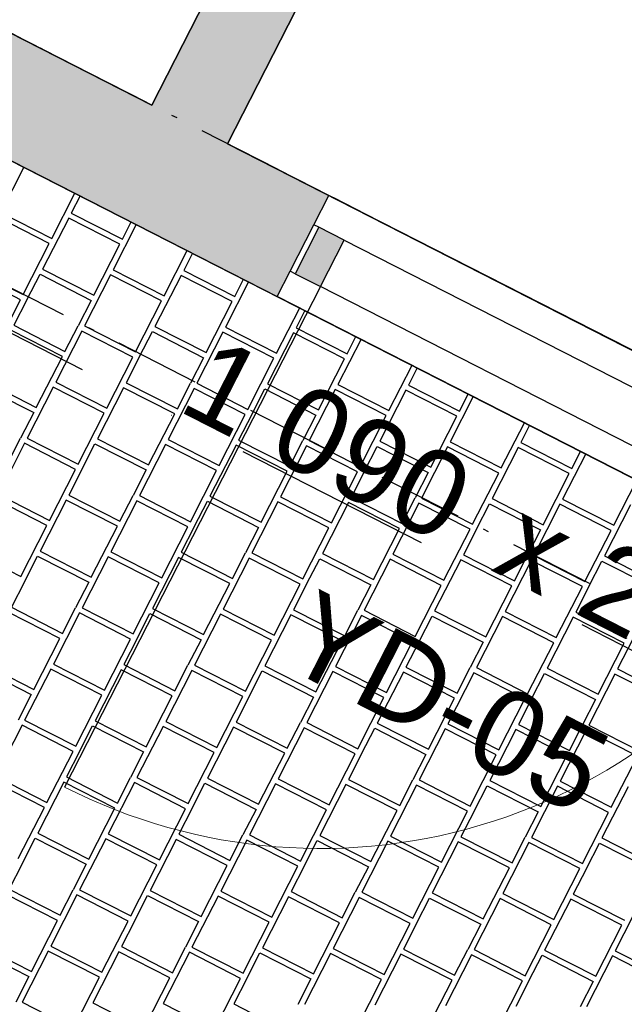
# Model space of a CAD drawing. Header units: millimetres. Extents: x 91549 to 157794, y 81579 to 142563.
# Tile 99 of 112: x 131218 to 132283, y 122492 to 124227. Entities that reach past the tile are written whole.
import ezdxf
from ezdxf.enums import TextEntityAlignment as Align

# ---------------------------------------------------------------- set-up
doc = ezdxf.new("R2010")
doc.units = ezdxf.units.MM
doc.header["$LTSCALE"] = 0.5
doc.header["$MEASUREMENT"] = 0
for name, pattern in [('Over snittplan', [520, 300, -100, 20, -100]), ('PLINE', [0]), ('Prikk & stiplet', [1340.555525, 705.555534, -352.777767, 0, -282.222223])]:
    doc.linetypes.add(name, pattern=pattern)
for name, color, linetype in [('231- Bærende yttervegger (Skravur)(Nye konstruksjoner)', 7, 'Continuous'), ('231- Bærende yttervegger(Nye konstruksjoner)', 7, 'Continuous'), ('24-- Innervegger (Skravur)(Nye konstruksjoner)', 7, 'Continuous'), ('24-- Innervegger(Nye konstruksjoner)', 7, 'Continuous'), ('244- Vinduer_ dører_ foldevegger(Nye konstruksjoner)', 7, 'Continuous'), ('26-- Yttertak(Nye konstruksjoner)', 7, 'Continuous'), ('761- Veger (kjøreveger_ sykkel- og gangveier mv) (Skravur)(Nye konstruksjoner)', 7, 'Continuous'), ('761- Veger (kjøreveger_ sykkel- og gangveier mv)(Nye konstruksjoner)', 7, 'Continuous'), ('842-M___1_100 Målsetting bygning(Nye konstruksjoner)', 7, 'Continuous'), ('852- Snittmarkør', 7, 'Continuous'), ('852- Teknisk_symbolsk informasjon_ bygning(Nye konstruksjoner)', 7, 'Continuous'), ('862- M___BTA(Nye konstruksjoner)', 7, 'Continuous'), ('862- M___BTA(Polylinje)(Nye konstruksjoner)', 7, 'Continuous'), ('862- M___BTA(Tekst)(Nye konstruksjoner)', 7, 'Continuous'), ('862- M___Nettoareal(Nye konstruksjoner)', 7, 'Continuous'), ('862- M___Nettoareal(Polylinje)(Nye konstruksjoner)', 7, 'Continuous'), ('862- M___Nettoareal(Tekst)(Nye konstruksjoner)', 7, 'Continuous')]:
    doc.layers.add(name, color=color, linetype=linetype)
doc.layers.add('234- Vinduer_ dører_ porter(Nye konstruksjoner)', color=7, linetype='Continuous', lineweight=0)
doc.layers.add('256- Faste himlinger og overflatebehandling(Nye konstruksjoner)', color=7, linetype='Continuous', lineweight=0)
doc.styles.add('GENERATED_STYLE_1', font='arial.ttf')
doc.dimstyles.new('GENERATED_STYLE__5', dxfattribs={"dimtxt": 200, "dimasz": 190, "dimexe": 0.18, "dimexo": 4000, "dimgap": 0, "dimtad": 1, "dimdec": 0, "dimzin": 0, "dimdsep": 46, "dimtxsty": 'GENERATED_STYLE_1', "dimblk": 'ARROWHEAD_6', "dimblk1": 'ARROWHEAD_6', "dimblk2": 'ARROWHEAD_6', "dimcen": 0.09, "dimclrd": 256, "dimclre": 256, "dimclrt": 256, "dimadec": 1, "dimazin": 0, "dimtfac": 1, "dimtdec": 4, "dimtmove": 0, "dimatfit": 3, "dimfxl": 1, "dimtolj": 1, "dimtzin": 0, "dimarcsym": 0})

# ---------------------------------------------------------------- blocks, each defined once
blk = doc.blocks.new('BTA boder ca.__3_1', base_point=(130083.6, 130220))
at = {"layer": '862- M___BTA(Polylinje)(Nye konstruksjoner)', "linetype": 'PLINE', "flags": 128}
blk.add_lwpolyline([(128786.3, 128862.5), (127308, 125968.2), (134113, 122492.5), (135591.3, 125386.8)], close=True, dxfattribs=at)
at = {"layer": '862- M___BTA(Tekst)(Nye konstruksjoner)', "style": 'GENERATED_STYLE_1'}
for tag, height, p in [('DUMMY_862', 200, (130536.9, 131194)), ('ROOM_NAME', 250, (130886.8, 130958.1)), ('DUMMY_861', 250, (129910.1, 129103.1))]:
    blk.add_attdef(tag, text='', height=height, rotation=242.9436, dxfattribs=at).set_placement(p, align=Align.TOP_LEFT)
blk = doc.blocks.new('Bod_107_6_1', base_point=(131473.3, 126461.6))
at = {"layer": '862- M___Nettoareal(Polylinje)(Nye konstruksjoner)', "linetype": 'PLINE', "flags": 128}
blk.add_lwpolyline([(131451, 124076.7), (132747.4, 126614.8), (130877.2, 127570), (129580.9, 125031.9)], close=True, dxfattribs=at)
at = {"layer": '862- M___Nettoareal(Tekst)(Nye konstruksjoner)', "style": 'GENERATED_STYLE_1'}
for tag, height, p in [('DUMMY_862', 150, (131572.5, 126742.2)), ('ROOM_NAME', 200, (131852.4, 126553.5)), ('DUMMY_861', 200, (131630.4, 126164.6))]:
    blk.add_attdef(tag, text='', height=height, rotation=242.9436, dxfattribs=at).set_placement(p, align=Align.TOP_LEFT)
blk = doc.blocks.new('Felles bod_107_8_1', base_point=(133046, 125318.2))
at = {"layer": '862- M___Nettoareal(Polylinje)(Nye konstruksjoner)', "linetype": 'PLINE', "flags": 128}
blk.add_lwpolyline([(133989.1, 122780.3), (135285.5, 125318.4), (132881, 126546.5), (131584.6, 124008.4)], close=True, dxfattribs=at)
at = {"layer": '862- M___Nettoareal(Tekst)(Nye konstruksjoner)', "style": 'GENERATED_STYLE_1'}
for tag, height, p in [('DUMMY_862', 150, (133298.8, 125899.5)), ('ROOM_NAME', 200, (133578.7, 125710.9)), ('DUMMY_861', 200, (133003.1, 124629.6))]:
    blk.add_attdef(tag, text='', height=height, rotation=242.9436, dxfattribs=at).set_placement(p, align=Align.TOP_LEFT)
blk = doc.blocks.new('*X32', base_point=(-1071196.2, -15782375.2))
at = {"layer": '761- Veger (kjøreveger_ sykkel- og gangveier mv) (Skravur)(Nye konstruksjoner)', "linetype": 'PLINE'}
for p, q in [((131225.8, 123967.1), (131185.1, 123887.4)), ((131275.1, 123841.5), (131315.8, 123921.2)), ((131324.8, 123916.6), (131309.3, 123886.4)), ((131270.5, 123832.5), (131180.5, 123878.5)), ((131185.1, 123887.4), (131275.1, 123841.5)), ((131304.7, 123877.4), (131258.8, 123787.4)), ((131394.7, 123831.4), (131304.7, 123877.4)), ((131309.3, 123886.4), (131399.3, 123840.4)), ((131423.7, 123866.1), (131383, 123786.4)), ((131399.3, 123840.4), (131414.7, 123870.7)), ((131224.5, 123742.6), (131270.5, 123832.5)), ((131348.7, 123741.5), (131394.7, 123831.4)), ((131472.9, 123740.4), (131513.6, 123820.1)), ((131522.6, 123815.5), (131507.2, 123785.3)), ((131134.6, 123788.5), (131224.5, 123742.6)), ((131258.8, 123787.4), (131348.7, 123741.5)), ((131219.9, 123733.6), (131130, 123779.5)), ((131231.2, 123733.5), (131254.2, 123778.4)), ((131254.2, 123778.4), (131344.1, 123732.5)), ((131378.4, 123777.4), (131332.5, 123687.4)), ((131468.3, 123731.4), (131378.4, 123777.4)), ((131383, 123786.4), (131472.9, 123740.4)), ((131502.6, 123776.3), (131456.7, 123686.4)), ((131592.6, 123730.4), (131502.6, 123776.3)), ((131507.2, 123785.3), (131597.2, 123739.4)), ((131621.6, 123765), (131580.9, 123685.3)), ((131597.2, 123739.4), (131612.6, 123769.6)), ((131174, 123643.6), (131219.9, 123733.6)), ((131231.2, 123733.5), (131208.3, 123688.5)), ((131344.1, 123732.5), (131321.2, 123687.5)), ((131422.4, 123641.5), (131468.3, 123731.4)), ((131546.6, 123640.4), (131592.6, 123730.4)), ((131670.8, 123639.4), (131711.5, 123719.1)), ((131720.5, 123714.5), (131705.1, 123684.2)), ((131208.3, 123688.5), (131298.2, 123642.6)), ((131298.2, 123642.6), (131321.2, 123687.5)), ((131332.5, 123687.4), (131422.4, 123641.5)), ((131456.7, 123686.4), (131546.6, 123640.4)), ((131580.9, 123685.3), (131670.8, 123639.4)), ((131705.1, 123684.2), (131795, 123638.3)), ((131293.6, 123633.6), (131203.7, 123679.5)), ((131327.9, 123678.4), (131281.9, 123588.5)), ((131417.8, 123632.5), (131327.9, 123678.4)), ((131429.1, 123632.4), (131452.1, 123677.4)), ((131452.1, 123677.4), (131542, 123631.4)), ((131576.3, 123676.3), (131530.3, 123586.4)), ((131666.2, 123630.4), (131576.3, 123676.3)), ((131700.5, 123675.2), (131654.6, 123585.3)), ((131790.4, 123629.3), (131700.5, 123675.2)), ((131795, 123638.3), (131810.5, 123668.5)), ((131819.5, 123663.9), (131778.8, 123584.2)), ((131247.7, 123543.6), (131293.6, 123633.6)), ((131371.9, 123542.6), (131417.8, 123632.5)), ((131429.1, 123632.4), (131406.1, 123587.4)), ((131542, 123631.4), (131519, 123586.5)), ((131620.3, 123540.4), (131666.2, 123630.4)), ((131744.5, 123539.4), (131790.4, 123629.3)), ((131868.7, 123538.3), (131909.4, 123618)), ((131918.4, 123613.4), (131903, 123583.2)), ((131153.1, 123580.6), (131243.1, 123534.6)), ((131157.7, 123589.6), (131247.7, 123543.6)), ((131277.3, 123579.5), (131231.4, 123489.6)), ((131367.3, 123533.6), (131277.3, 123579.5)), ((131281.9, 123588.5), (131371.9, 123542.6)), ((131406.1, 123587.4), (131496.1, 123541.5)), ((131496.1, 123541.5), (131519, 123586.5)), ((131530.3, 123586.4), (131620.3, 123540.4)), ((131654.6, 123585.3), (131744.5, 123539.4)), ((131778.8, 123584.2), (131868.7, 123538.3)), ((131903, 123583.2), (131992.9, 123537.2)), ((131401.5, 123578.4), (131355.6, 123488.5)), ((131491.5, 123532.5), (131401.5, 123578.4)), ((131525.7, 123577.4), (131479.8, 123487.4)), ((131615.7, 123531.4), (131525.7, 123577.4)), ((131627, 123531.3), (131650, 123576.3)), ((131650, 123576.3), (131739.9, 123530.4)), ((131774.2, 123575.2), (131728.2, 123485.3)), ((131864.1, 123529.3), (131774.2, 123575.2)), ((131898.4, 123574.2), (131852.4, 123484.2)), ((131988.3, 123528.2), (131898.4, 123574.2)), ((132017.3, 123562.8), (131976.6, 123483.2)), ((131992.9, 123537.2), (132008.3, 123567.4)), ((131243.1, 123534.6), (131220.1, 123489.6)), ((131321.3, 123443.6), (131367.3, 123533.6)), ((131445.5, 123442.5), (131491.5, 123532.5)), ((131569.8, 123441.5), (131615.7, 123531.4)), ((131627, 123531.3), (131604, 123486.4)), ((131739.9, 123530.4), (131716.9, 123485.4)), ((131818.2, 123439.4), (131864.1, 123529.3)), ((131942.4, 123438.3), (131988.3, 123528.2)), ((132066.6, 123437.2), (132107.3, 123516.9)), ((132116.3, 123512.3), (132100.9, 123482.1)), ((131226.8, 123480.6), (131180.9, 123390.6)), ((131197.1, 123444.7), (131220.1, 123489.6)), ((131316.7, 123434.6), (131226.8, 123480.6)), ((131231.4, 123489.6), (131321.3, 123443.6)), ((131328, 123434.5), (131351, 123479.5)), ((131351, 123479.5), (131440.9, 123433.6)), ((131355.6, 123488.5), (131445.5, 123442.5)), ((131475.2, 123478.4), (131429.3, 123388.5)), ((131565.2, 123432.5), (131475.2, 123478.4)), ((131479.8, 123487.4), (131569.8, 123441.5)), ((131599.4, 123477.4), (131553.5, 123387.4)), ((131689.4, 123431.4), (131599.4, 123477.4)), ((131604, 123486.4), (131694, 123440.4)), ((131723.6, 123476.3), (131677.7, 123386.4)), ((131694, 123440.4), (131716.9, 123485.4)), ((131813.6, 123430.4), (131723.6, 123476.3)), ((131728.2, 123485.3), (131818.2, 123439.4)), ((131824.9, 123430.3), (131847.8, 123475.2)), ((131847.8, 123475.2), (131937.8, 123429.3)), ((131852.4, 123484.2), (131942.4, 123438.3)), ((131976.6, 123483.2), (132066.6, 123437.2)), ((132100.9, 123482.1), (132190.8, 123436.2)), ((131972, 123474.2), (131926.1, 123384.2)), ((132062, 123428.2), (131972, 123474.2)), ((132096.3, 123473.1), (132050.3, 123383.2)), ((132186.2, 123427.2), (132096.3, 123473.1)), ((132215.2, 123461.8), (132174.5, 123382.1)), ((132190.8, 123436.2), (132206.2, 123466.4)), ((131270.8, 123344.7), (131316.7, 123434.6)), ((131328, 123434.5), (131305.1, 123389.5)), ((131440.9, 123433.6), (131418, 123388.6)), ((131519.2, 123342.5), (131565.2, 123432.5)), ((131643.4, 123341.5), (131689.4, 123431.4)), ((131767.6, 123340.4), (131813.6, 123430.4)), ((131824.9, 123430.3), (131801.9, 123385.3)), ((131937.8, 123429.3), (131914.8, 123384.3)), ((132016.1, 123338.3), (132062, 123428.2)), ((132140.3, 123337.2), (132186.2, 123427.2)), ((132264.5, 123336.1), (132305.2, 123415.8)), ((131180.9, 123390.6), (131270.8, 123344.7)), ((131305.1, 123389.5), (131395, 123343.6)), ((131395, 123343.6), (131418, 123388.6)), ((131429.3, 123388.5), (131519.2, 123342.5)), ((131266.2, 123335.7), (131176.3, 123381.6)), ((131300.5, 123380.6), (131254.5, 123290.6)), ((131390.4, 123334.6), (131300.5, 123380.6)), ((131424.7, 123379.5), (131378.7, 123289.5)), ((131514.6, 123333.5), (131424.7, 123379.5)), ((131525.9, 123333.4), (131548.9, 123378.4)), ((131548.9, 123378.4), (131638.8, 123332.5)), ((131553.5, 123387.4), (131643.4, 123341.5)), ((131673.1, 123377.4), (131627.2, 123287.4)), ((131763, 123331.4), (131673.1, 123377.4)), ((131677.7, 123386.4), (131767.6, 123340.4)), ((131797.3, 123376.3), (131751.4, 123286.3)), ((131887.2, 123330.3), (131797.3, 123376.3)), ((131801.9, 123385.3), (131891.8, 123339.3)), ((131921.5, 123375.2), (131875.6, 123285.3)), ((131891.8, 123339.3), (131914.8, 123384.3)), ((132011.5, 123329.3), (131921.5, 123375.2)), ((131926.1, 123384.2), (132016.1, 123338.3)), ((132022.8, 123329.2), (132045.7, 123374.2)), ((132045.7, 123374.2), (132135.7, 123328.2)), ((132050.3, 123383.2), (132140.3, 123337.2)), ((132169.9, 123373.1), (132124, 123283.1)), ((132259.9, 123327.2), (132169.9, 123373.1)), ((132174.5, 123382.1), (132264.5, 123336.1)), ((132294.1, 123372), (132248.2, 123282.1)), ((131220.3, 123245.7), (131266.2, 123335.7)), ((131344.5, 123244.7), (131390.4, 123334.6)), ((131468.7, 123243.6), (131514.6, 123333.5)), ((131525.9, 123333.4), (131502.9, 123288.5)), ((131638.8, 123332.5), (131615.9, 123287.5)), ((131717.1, 123241.5), (131763, 123331.4)), ((131841.3, 123240.4), (131887.2, 123330.3)), ((131965.5, 123239.3), (132011.5, 123329.3)), ((132022.8, 123329.2), (131999.8, 123284.2)), ((132135.7, 123328.2), (132112.7, 123283.2)), ((132213.9, 123237.2), (132259.9, 123327.2)), ((131130.3, 123291.7), (131220.3, 123245.7)), ((131254.5, 123290.6), (131344.5, 123244.7)), ((131378.7, 123289.5), (131468.7, 123243.6)), ((131502.9, 123288.5), (131592.9, 123242.5)), ((131592.9, 123242.5), (131615.9, 123287.5)), ((131627.2, 123287.4), (131717.1, 123241.5)), ((131751.4, 123286.3), (131841.3, 123240.4)), ((131875.6, 123285.3), (131965.5, 123239.3)), ((131999.8, 123284.2), (132089.7, 123238.3)), ((131227, 123236.6), (131249.9, 123281.6)), ((131249.9, 123281.6), (131339.9, 123235.7)), ((131374.1, 123280.5), (131328.2, 123190.6)), ((131464.1, 123234.6), (131374.1, 123280.5)), ((131498.3, 123279.5), (131452.4, 123189.5)), ((131588.3, 123233.5), (131498.3, 123279.5)), ((131622.6, 123278.4), (131576.6, 123188.5)), ((131712.5, 123232.5), (131622.6, 123278.4)), ((131723.8, 123232.4), (131746.8, 123277.3)), ((131746.8, 123277.3), (131836.7, 123231.4)), ((131871, 123276.3), (131825, 123186.3)), ((131960.9, 123230.3), (131871, 123276.3)), ((131995.2, 123275.2), (131949.2, 123185.3)), ((132085.1, 123229.3), (131995.2, 123275.2)), ((132119.4, 123274.2), (132073.5, 123184.2)), ((132089.7, 123238.3), (132112.7, 123283.2)), ((132209.3, 123228.2), (132119.4, 123274.2)), ((132124, 123283.1), (132213.9, 123237.2)), ((132220.6, 123228.1), (132243.6, 123273.1)), ((132243.6, 123273.1), (132333.5, 123227.1)), ((132248.2, 123282.1), (132338.1, 123236.1)), ((131227, 123236.6), (131204, 123191.7)), ((131339.9, 123235.7), (131316.9, 123190.7)), ((131418.1, 123144.7), (131464.1, 123234.6)), ((131542.4, 123143.6), (131588.3, 123233.5)), ((131666.6, 123142.5), (131712.5, 123232.5)), ((131723.8, 123232.4), (131700.8, 123187.4)), ((131836.7, 123231.4), (131813.7, 123186.4)), ((131915, 123140.4), (131960.9, 123230.3)), ((132039.2, 123139.3), (132085.1, 123229.3)), ((132163.4, 123138.3), (132209.3, 123228.2)), ((132220.6, 123228.1), (132197.7, 123183.1)), ((131289.3, 123136.7), (131199.4, 123182.7)), ((131204, 123191.7), (131293.9, 123145.7)), ((131323.6, 123181.6), (131277.7, 123091.7)), ((131293.9, 123145.7), (131316.9, 123190.7)), ((131413.6, 123135.7), (131323.6, 123181.6)), ((131328.2, 123190.6), (131418.1, 123144.7)), ((131424.8, 123135.6), (131447.8, 123180.5)), ((131447.8, 123180.5), (131537.8, 123134.6)), ((131452.4, 123189.5), (131542.4, 123143.6)), ((131576.6, 123188.5), (131666.6, 123142.5)), ((131700.8, 123187.4), (131790.8, 123141.5)), ((131790.8, 123141.5), (131813.7, 123186.4)), ((131825, 123186.3), (131915, 123140.4)), ((131949.2, 123185.3), (132039.2, 123139.3)), ((132073.5, 123184.2), (132163.4, 123138.3)), ((132197.7, 123183.1), (132287.6, 123137.2)), ((131572, 123179.5), (131526.1, 123089.5)), ((131662, 123133.5), (131572, 123179.5)), ((131696.2, 123178.4), (131650.3, 123088.5)), ((131786.2, 123132.5), (131696.2, 123178.4)), ((131820.4, 123177.3), (131774.5, 123087.4)), ((131910.4, 123131.4), (131820.4, 123177.3)), ((131921.7, 123131.3), (131944.6, 123176.3)), ((131944.6, 123176.3), (132034.6, 123130.3)), ((132068.9, 123175.2), (132022.9, 123085.3)), ((132158.8, 123129.3), (132068.9, 123175.2)), ((132193.1, 123174.1), (132147.1, 123084.2)), ((132283, 123128.2), (132193.1, 123174.1)), ((132317.3, 123173.1), (132271.3, 123083.1)), ((131243.4, 123046.8), (131289.3, 123136.7)), ((131367.6, 123045.7), (131413.6, 123135.7)), ((131424.8, 123135.6), (131401.9, 123090.6)), ((131537.8, 123134.6), (131514.8, 123089.6)), ((131616, 123043.6), (131662, 123133.5)), ((131740.2, 123042.5), (131786.2, 123132.5)), ((131864.4, 123041.5), (131910.4, 123131.4)), ((131921.7, 123131.3), (131898.7, 123086.3)), ((132034.6, 123130.3), (132011.6, 123085.4)), ((132112.9, 123039.3), (132158.8, 123129.3)), ((132237.1, 123038.3), (132283, 123128.2)), ((131148.9, 123083.7), (131238.8, 123037.8)), ((131153.5, 123092.7), (131243.4, 123046.8)), ((131273.1, 123082.7), (131227.1, 122992.7)), ((131363, 123036.7), (131273.1, 123082.7)), ((131277.7, 123091.7), (131367.6, 123045.7)), ((131397.3, 123081.6), (131351.3, 122991.7)), ((131487.2, 123035.7), (131397.3, 123081.6)), ((131401.9, 123090.6), (131491.8, 123044.7)), ((131521.5, 123080.5), (131475.5, 122990.6)), ((131491.8, 123044.7), (131514.8, 123089.6)), ((131611.4, 123034.6), (131521.5, 123080.5)), ((131526.1, 123089.5), (131616, 123043.6)), ((131622.7, 123034.5), (131645.7, 123079.5)), ((131645.7, 123079.5), (131735.6, 123033.5)), ((131650.3, 123088.5), (131740.2, 123042.5)), ((131769.9, 123078.4), (131724, 122988.5)), ((131859.9, 123032.5), (131769.9, 123078.4)), ((131774.5, 123087.4), (131864.4, 123041.5)), ((131894.1, 123077.3), (131848.2, 122987.4)), ((131984.1, 123031.4), (131894.1, 123077.3)), ((131898.7, 123086.3), (131988.7, 123040.4)), ((132018.3, 123076.3), (131972.4, 122986.3)), ((131988.7, 123040.4), (132011.6, 123085.4)), ((132108.3, 123030.3), (132018.3, 123076.3)), ((132022.9, 123085.3), (132112.9, 123039.3)), ((132147.1, 123084.2), (132237.1, 123038.3)), ((132271.3, 123083.1), (132361.3, 123037.2)), ((132119.6, 123030.2), (132142.5, 123075.2)), ((132142.5, 123075.2), (132232.5, 123029.3)), ((132266.7, 123074.1), (132220.8, 122984.2)), ((132356.7, 123028.2), (132266.7, 123074.1)), ((131238.8, 123037.8), (131215.8, 122992.8)), ((131317.1, 122946.8), (131363, 123036.7)), ((131441.3, 122945.7), (131487.2, 123035.7)), ((131565.5, 122944.6), (131611.4, 123034.6)), ((131622.7, 123034.5), (131599.8, 122989.5)), ((131735.6, 123033.5), (131712.7, 122988.6)), ((131813.9, 122942.5), (131859.9, 123032.5)), ((131938.1, 122941.4), (131984.1, 123031.4)), ((132062.3, 122940.4), (132108.3, 123030.3)), ((132119.6, 123030.2), (132096.6, 122985.3)), ((132232.5, 123029.3), (132209.5, 122984.3)), ((131227.1, 122992.7), (131317.1, 122946.8)), ((131351.3, 122991.7), (131441.3, 122945.7)), ((131475.5, 122990.6), (131565.5, 122944.6)), ((131599.8, 122989.5), (131689.7, 122943.6)), ((131222.5, 122983.7), (131176.6, 122893.8)), ((131312.5, 122937.8), (131222.5, 122983.7)), ((131323.8, 122937.7), (131346.7, 122982.7)), ((131346.7, 122982.7), (131436.7, 122936.7)), ((131471, 122981.6), (131425, 122891.6)), ((131560.9, 122935.6), (131471, 122981.6)), ((131595.2, 122980.5), (131549.2, 122890.6)), ((131685.1, 122934.6), (131595.2, 122980.5)), ((131719.4, 122979.5), (131673.4, 122889.5)), ((131689.7, 122943.6), (131712.7, 122988.6)), ((131809.3, 122933.5), (131719.4, 122979.5)), ((131724, 122988.5), (131813.9, 122942.5)), ((131820.6, 122933.4), (131843.6, 122978.4)), ((131843.6, 122978.4), (131933.5, 122932.5)), ((131848.2, 122987.4), (131938.1, 122941.4)), ((131967.8, 122977.3), (131921.8, 122887.4)), ((132057.7, 122931.4), (131967.8, 122977.3)), ((131972.4, 122986.3), (132062.3, 122940.4)), ((132092, 122976.3), (132046.1, 122886.3)), ((132181.9, 122930.3), (132092, 122976.3)), ((132096.6, 122985.3), (132186.5, 122939.3)), ((132216.2, 122975.2), (132170.3, 122885.3)), ((132186.5, 122939.3), (132209.5, 122984.3)), ((132306.2, 122929.3), (132216.2, 122975.2)), ((132220.8, 122984.2), (132310.7, 122938.3)), ((131266.5, 122847.8), (131312.5, 122937.8)), ((131323.8, 122937.7), (131300.8, 122892.7)), ((131436.7, 122936.7), (131413.7, 122891.7)), ((131515, 122845.7), (131560.9, 122935.6)), ((131639.2, 122844.6), (131685.1, 122934.6)), ((131763.4, 122843.6), (131809.3, 122933.5)), ((131820.6, 122933.4), (131797.6, 122888.4)), ((131933.5, 122932.5), (131910.6, 122887.5)), ((132011.8, 122841.4), (132057.7, 122931.4)), ((132136, 122840.4), (132181.9, 122930.3)), ((132260.2, 122839.3), (132306.2, 122929.3)), ((131176.6, 122893.8), (131266.5, 122847.8)), ((131300.8, 122892.7), (131390.7, 122846.8)), ((131390.7, 122846.8), (131413.7, 122891.7)), ((131425, 122891.6), (131515, 122845.7)), ((131549.2, 122890.6), (131639.2, 122844.6)), ((131673.4, 122889.5), (131763.4, 122843.6)), ((131797.6, 122888.4), (131887.6, 122842.5)), ((131887.6, 122842.5), (131910.6, 122887.5)), ((131921.8, 122887.4), (132011.8, 122841.4)), ((132046.1, 122886.3), (132136, 122840.4)), ((132170.3, 122885.3), (132260.2, 122839.3)), ((131261.9, 122838.8), (131172, 122884.8)), ((131296.2, 122883.7), (131250.3, 122793.8)), ((131386.2, 122837.8), (131296.2, 122883.7)), ((131420.4, 122882.7), (131374.5, 122792.7)), ((131510.4, 122836.7), (131420.4, 122882.7)), ((131521.7, 122836.6), (131544.6, 122881.6)), ((131544.6, 122881.6), (131634.6, 122835.6)), ((131668.8, 122880.5), (131622.9, 122790.6)), ((131758.8, 122834.6), (131668.8, 122880.5)), ((131793, 122879.5), (131747.1, 122789.5)), ((131883, 122833.5), (131793, 122879.5)), ((131917.3, 122878.4), (131871.3, 122788.4)), ((132007.2, 122832.4), (131917.3, 122878.4)), ((132018.5, 122832.4), (132041.5, 122877.3)), ((132041.5, 122877.3), (132131.4, 122831.4)), ((132165.7, 122876.3), (132119.7, 122786.3)), ((132255.6, 122830.3), (132165.7, 122876.3)), ((132289.9, 122875.2), (132243.9, 122785.2)), ((131216, 122748.9), (131261.9, 122838.8)), ((131340.2, 122747.8), (131386.2, 122837.8)), ((131464.4, 122746.8), (131510.4, 122836.7)), ((131521.7, 122836.6), (131498.7, 122791.6)), ((131634.6, 122835.6), (131611.6, 122790.7)), ((131712.8, 122744.6), (131758.8, 122834.6)), ((131837, 122743.6), (131883, 122833.5)), ((131961.3, 122742.5), (132007.2, 122832.4)), ((132018.5, 122832.4), (131995.5, 122787.4)), ((132131.4, 122831.4), (132108.4, 122786.4)), ((132209.7, 122740.4), (132255.6, 122830.3)), ((131222.7, 122739.8), (131245.7, 122784.8)), ((131245.7, 122784.8), (131335.6, 122738.8)), ((131250.3, 122793.8), (131340.2, 122747.8)), ((131369.9, 122783.7), (131323.9, 122693.8)), ((131459.8, 122737.8), (131369.9, 122783.7)), ((131374.5, 122792.7), (131464.4, 122746.8)), ((131494.1, 122782.6), (131448.1, 122692.7)), ((131584, 122736.7), (131494.1, 122782.6)), ((131498.7, 122791.6), (131588.6, 122745.7)), ((131618.3, 122781.6), (131572.4, 122691.6)), ((131588.6, 122745.7), (131611.6, 122790.7)), ((131708.2, 122735.6), (131618.3, 122781.6)), ((131622.9, 122790.6), (131712.8, 122744.6)), ((131747.1, 122789.5), (131837, 122743.6)), ((131871.3, 122788.4), (131961.3, 122742.5)), ((131995.5, 122787.4), (132085.5, 122741.4)), ((132085.5, 122741.4), (132108.4, 122786.4)), ((132119.7, 122786.3), (132209.7, 122740.4)), ((132243.9, 122785.2), (132333.9, 122739.3)), ((131719.5, 122735.5), (131742.5, 122780.5)), ((131742.5, 122780.5), (131832.5, 122734.6)), ((131866.7, 122779.4), (131820.8, 122689.5)), ((131956.7, 122733.5), (131866.7, 122779.4)), ((131990.9, 122778.4), (131945, 122688.4)), ((132080.9, 122732.4), (131990.9, 122778.4)), ((132115.1, 122777.3), (132069.2, 122687.4)), ((132205.1, 122731.4), (132115.1, 122777.3)), ((132216.4, 122731.3), (132239.3, 122776.3)), ((132239.3, 122776.3), (132329.3, 122730.3)), ((131222.7, 122739.8), (131199.7, 122694.8)), ((131335.6, 122738.8), (131312.6, 122693.9)), ((131413.9, 122647.8), (131459.8, 122737.8)), ((131538.1, 122646.8), (131584, 122736.7)), ((131662.3, 122645.7), (131708.2, 122735.6)), ((131719.5, 122735.5), (131696.6, 122690.6)), ((131832.5, 122734.6), (131809.5, 122689.6)), ((131910.7, 122643.6), (131956.7, 122733.5)), ((132034.9, 122642.5), (132080.9, 122732.4)), ((132159.1, 122641.4), (132205.1, 122731.4)), ((132216.4, 122731.3), (132193.4, 122686.3)), ((131199.7, 122694.8), (131289.7, 122648.9)), ((131285.1, 122639.9), (131195.1, 122685.8)), ((131319.3, 122684.8), (131273.4, 122594.8)), ((131289.7, 122648.9), (131312.6, 122693.9)), ((131409.3, 122638.8), (131319.3, 122684.8)), ((131323.9, 122693.8), (131413.9, 122647.8)), ((131420.6, 122638.7), (131443.6, 122683.7)), ((131443.6, 122683.7), (131533.5, 122637.8)), ((131448.1, 122692.7), (131538.1, 122646.8)), ((131567.8, 122682.6), (131521.8, 122592.7)), ((131657.7, 122636.7), (131567.8, 122682.6)), ((131572.4, 122691.6), (131662.3, 122645.7)), ((131692, 122681.6), (131646, 122591.6)), ((131781.9, 122635.6), (131692, 122681.6)), ((131696.6, 122690.6), (131786.5, 122644.6)), ((131816.2, 122680.5), (131770.2, 122590.6)), ((131786.5, 122644.6), (131809.5, 122689.6)), ((131906.1, 122634.6), (131816.2, 122680.5)), ((131820.8, 122689.5), (131910.7, 122643.6)), ((131917.4, 122634.5), (131940.4, 122679.4)), ((131940.4, 122679.4), (132030.3, 122633.5)), ((131945, 122688.4), (132034.9, 122642.5)), ((132064.6, 122678.4), (132018.7, 122588.4)), ((132154.5, 122632.4), (132064.6, 122678.4)), ((132069.2, 122687.4), (132159.1, 122641.4)), ((132188.8, 122677.3), (132142.9, 122587.4)), ((132278.8, 122631.4), (132188.8, 122677.3)), ((132193.4, 122686.3), (132283.3, 122640.4)), ((132313, 122676.2), (132267.1, 122586.3)), ((131239.1, 122549.9), (131285.1, 122639.9)), ((131363.3, 122548.9), (131409.3, 122638.8)), ((131420.6, 122638.7), (131397.6, 122593.8)), ((131533.5, 122637.8), (131510.5, 122592.8)), ((131611.8, 122546.7), (131657.7, 122636.7)), ((131736, 122545.7), (131781.9, 122635.6)), ((131860.2, 122544.6), (131906.1, 122634.6)), ((131917.4, 122634.5), (131894.4, 122589.5)), ((132030.3, 122633.5), (132007.4, 122588.5)), ((132108.6, 122542.5), (132154.5, 122632.4)), ((132232.8, 122541.4), (132278.8, 122631.4)), ((131149.2, 122595.9), (131239.1, 122549.9)), ((131273.4, 122594.8), (131363.3, 122548.9)), ((131397.6, 122593.8), (131487.6, 122547.8)), ((131487.6, 122547.8), (131510.5, 122592.8)), ((131521.8, 122592.7), (131611.8, 122546.7)), ((131646, 122591.6), (131736, 122545.7)), ((131770.2, 122590.6), (131860.2, 122544.6)), ((131144.6, 122586.9), (131234.5, 122541)), ((131268.8, 122585.8), (131222.9, 122495.9)), ((131358.8, 122539.9), (131268.8, 122585.8)), ((131393, 122584.8), (131347.1, 122494.8)), ((131483, 122538.8), (131393, 122584.8)), ((131517.2, 122583.7), (131471.3, 122493.7)), ((131607.2, 122537.8), (131517.2, 122583.7)), ((131618.5, 122537.7), (131641.4, 122582.6)), ((131641.4, 122582.6), (131731.4, 122536.7)), ((131765.6, 122581.6), (131719.7, 122491.6)), ((131855.6, 122535.6), (131765.6, 122581.6)), ((131889.9, 122580.5), (131843.9, 122490.6)), ((131979.8, 122534.6), (131889.9, 122580.5)), ((131894.4, 122589.5), (131984.4, 122543.6)), ((132014.1, 122579.4), (131968.1, 122489.5)), ((131984.4, 122543.6), (132007.4, 122588.5)), ((132104, 122533.5), (132014.1, 122579.4)), ((132018.7, 122588.4), (132108.6, 122542.5)), ((132115.3, 122533.4), (132138.3, 122578.4)), ((132138.3, 122578.4), (132228.2, 122532.4)), ((132142.9, 122587.4), (132232.8, 122541.4)), ((132262.5, 122577.3), (132216.5, 122487.4)), ((132352.4, 122531.4), (132262.5, 122577.3)), ((132267.1, 122586.3), (132357, 122540.4)), ((131234.5, 122541), (131211.6, 122496)), ((131312.8, 122449.9), (131358.8, 122539.9)), ((131437, 122448.9), (131483, 122538.8)), ((131561.2, 122447.8), (131607.2, 122537.8)), ((131618.5, 122537.7), (131595.5, 122492.7)), ((131731.4, 122536.7), (131708.4, 122491.7)), ((131809.6, 122445.7), (131855.6, 122535.6)), ((131933.9, 122444.6), (131979.8, 122534.6)), ((132058.1, 122443.5), (132104, 122533.5)), ((132115.3, 122533.4), (132092.3, 122488.4)), ((132228.2, 122532.4), (132205.2, 122487.5)), ((131222.9, 122495.9), (131312.8, 122449.9)), ((131347.1, 122494.8), (131437, 122448.9)), ((131471.3, 122493.7), (131561.2, 122447.8)), ((131595.5, 122492.7), (131685.4, 122446.7))]:
    blk.add_line(p, q, dxfattribs=at)
blk = doc.blocks.new('Dørmarkør NOR[18]_1', base_point=(132166, 123486.9))
at = {"layer": '852- Teknisk_symbolsk informasjon_ bygning(Nye konstruksjoner)', "char_height": 150, "attachment_point": 7, "rotation": 332.9436, "style": 'GENERATED_STYLE_1'}
for s, insert in [('\\A1;{\\pql;\\pt0;\\fArial|b0|i0|c0|p0;\\W1.000000;1\xa0090\\fArial|b0|i0|c0|p0;\\W1.000000;\\A1{\\H.66x;\\S^  ;}\\fArial|b0|i0|c0|p0;\\W1.000000; x 2\xa0090\\fArial|b0|i0|c0|p0;\\W1.000000;\\A1{\\H.66x;\\S^  ;}}', (131473.3, 123501.1)), ('\\A1;{\\pql;\\pt0;\\fArial|b0|i0|c0|p0;\\W1.000000; YD-05\\fArial|b0|i0|c0|p0;\\W1.000000;\\fArial|b0|i0|c0|p0;\\W1.000000;\\fArial|b0|i0|c0|p0;\\W1.000000;}', (131619.9, 123117.4))]:
    blk.add_mtext(s, dxfattribs=dict(at, insert=insert))
blk = doc.blocks.new('Dør[11]_1', base_point=(-1071196.2, -15782375.2))
at = {"layer": '231- Bærende yttervegger (Skravur)(Nye konstruksjoner)', "linetype": 'Continuous'}
blk.add_hatch(color=256, dxfattribs=at).paths.add_polyline_path([(131703.4, 123779.3), (131747.9, 123756.6), (131789.8, 123838.5), (131745.3, 123861.3)])
at = {"layer": '234- Vinduer_ dører_ porter(Nye konstruksjoner)', "linetype": 'PLINE'}
blk.add_arc((131747.9, 123756.6), 990, 242.9436, 332.9436, dxfattribs=at)
at = {"layer": '244- Vinduer_ dører_ foldevegger(Nye konstruksjoner)', "linetype": 'PLINE'}
for p, q in [((131736.4, 123865.8), (131762.7, 123917.5)), ((132751.3, 123412.6), (131762.7, 123917.5)), ((131694.5, 123783.9), (131736.4, 123865.8)), ((131694.5, 123783.9), (131736.4, 123865.8)), ((131694.5, 123783.9), (131736.4, 123865.8)), ((131745.3, 123861.3), (131703.4, 123779.3)), ((131745.3, 123861.3), (131736.4, 123865.8)), ((131789.8, 123838.5), (131745.3, 123861.3)), ((131747.9, 123756.6), (131789.8, 123838.5)), ((131789.8, 123838.5), (132671.4, 123388.2)), ((131671.8, 123739.4), (131694.5, 123783.9)), ((131703.4, 123779.3), (131694.5, 123783.9)), ((131703.4, 123779.3), (131747.9, 123756.6)), ((131747.9, 123756.6), (131297.6, 122874.9)), ((132629.6, 123306.3), (131747.9, 123756.6)), ((132660.3, 123234.5), (131671.8, 123739.4))]:
    blk.add_line(p, q, dxfattribs=at)
at = {"layer": '852- Teknisk_symbolsk informasjon_ bygning(Nye konstruksjoner)'}
blk.add_blockref('Dørmarkør NOR[18]_1', (132166, 123486.9), dxfattribs=at)
blk = doc.blocks.new('*D272', base_point=(-1071196.2, -15782375.2))
at = {"layer": '842-M___1_100 Målsetting bygning(Nye konstruksjoner)', "linetype": 'PLINE'}
for p, q in [((133552.9, 122666.3), (133465.7, 122935.4)), ((133509.3, 122800.8), (133577.5, 122934.4)), ((133720.1, 122693.2), (133342.3, 122886.1)), ((131780.8, 119416.7), (133509.3, 122800.8)), ((131737.2, 119551.2), (131824.4, 119282.1)), ((132329.7, 119136.3), (131613.8, 119502)), ((131712.6, 119283.1), (131780.8, 119416.7))]:
    blk.add_line(p, q, dxfattribs=at)
at = {"layer": '842-M___1_100 Målsetting bygning(Nye konstruksjoner)', "insert": (132836.8, 121396.2), "char_height": 200, "attachment_point": 7, "rotation": 242.9436, "style": 'GENERATED_STYLE_1'}
blk.add_mtext('\\A1;{\\pql;\\fArial|b0|i0|c0|p0;\\W1.000000;3\xa0800}', dxfattribs=at)
blk = doc.blocks.new('ARROWHEAD_6')
at = {"linetype": 'Continuous'}
for p, q in [((-0.5, -0.5), (0.5, 0.5)), ((0, 0), (-1, 0))]:
    blk.add_line(p, q, dxfattribs=at)

msp = doc.modelspace()

# ---------------------------------------------------------------- hatches: boundary and pattern name
at = {"layer": '231- Bærende yttervegger (Skravur)(Nye konstruksjoner)', "linetype": 'Continuous'}
msp.add_hatch(color=256, dxfattribs=at).paths.add_polyline_path([(130827.7, 124395.1), (130736.7, 124217), (131671.8, 123739.4), (131762.7, 123917.5)])
at = {"layer": '24-- Innervegger (Skravur)(Nye konstruksjoner)', "linetype": 'Continuous'}
msp.add_hatch(color=256, dxfattribs=at).paths.add_polyline_path([(131584.6, 124008.4), (132881, 126546.5), (132747.4, 126614.8), (131451, 124076.7)])

# ---------------------------------------------------------------- linework, layer by layer
at = {"layer": '231- Bærende yttervegger(Nye konstruksjoner)', "linetype": 'PLINE'}
for p, q in [((131736.4, 123865.8), (131762.7, 123917.5)), ((131694.5, 123783.9), (131736.4, 123865.8)), ((131671.8, 123739.4), (131694.5, 123783.9))]:
    msp.add_line(p, q, dxfattribs=at)
at = {"layer": '231- Bærende yttervegger(Nye konstruksjoner)', "linetype": 'PLINE', "flags": 128}
for points in [[(131451, 124076.7), (130827.7, 124395.1)], [(130736.7, 124217), (131671.8, 123739.4)], [(131762.7, 123917.5), (131584.6, 124008.4)]]:
    msp.add_lwpolyline(points, dxfattribs=at)
at = {"layer": '24-- Innervegger(Nye konstruksjoner)', "linetype": 'PLINE', "flags": 128}
for points in [[(132747.4, 126614.8), (131451, 124076.7)], [(131584.6, 124008.4), (132881, 126546.5)]]:
    msp.add_lwpolyline(points, dxfattribs=at)
at = {"layer": '256- Faste himlinger og overflatebehandling(Nye konstruksjoner)', "linetype": 'PLINE', "flags": 128}
msp.add_lwpolyline([(127308, 125968.2), (134076.3, 122511.2)], dxfattribs=at)
at = {"layer": '26-- Yttertak(Nye konstruksjoner)', "linetype": 'Over snittplan', "flags": 128}
for points in [[(133989.1, 122780.3), (127577.1, 126055.3)], [(134074.4, 122287.6), (127128, 125835.6)]]:
    msp.add_lwpolyline(points, dxfattribs=at)
at = {"layer": '852- Snittmarkør', "linetype": 'Prikk & stiplet'}
msp.add_line((130417.2, 124075.9), (135901, 121275), dxfattribs=at)

# ---------------------------------------------------------------- block references
at = {"layer": '244- Vinduer_ dører_ foldevegger(Nye konstruksjoner)', "linetype": 'PLINE'}
msp.add_blockref('Dør[11]_1', (-1071196.2, -15782375.2), dxfattribs=at)
at = {"layer": '761- Veger (kjøreveger_ sykkel- og gangveier mv)(Nye konstruksjoner)', "linetype": 'PLINE'}
msp.add_blockref('*X32', (-1071196.2, -15782375.2), dxfattribs=at)
at = {"layer": '862- M___BTA(Nye konstruksjoner)', "linetype": 'Continuous'}
msp.add_blockref('BTA boder ca.__3_1', (130083.6, 130220), dxfattribs=at)
at = {"layer": '862- M___Nettoareal(Nye konstruksjoner)', "linetype": 'Continuous'}
for name, p in [('Bod_107_6_1', (131473.3, 126461.6)), ('Felles bod_107_8_1', (133046, 125318.2))]:
    msp.add_blockref(name, p, dxfattribs=at)

# ---------------------------------------------------------------- dimensions: what is measured, and where the dimension line sits
at = {"layer": '842-M___1_100 Målsetting bygning(Nye konstruksjoner)', "linetype": 'Continuous'}
dim = msp.add_linear_dim(base=(133509.3, 122800.8), p1=(132685.9, 118954.4), p2=(134076.3, 122511.2), angle=62.9436, dimstyle='GENERATED_STYLE__5', dxfattribs=at)
dim.commit()
dim.dimension.update_dxf_attribs({"geometry": '*D272', "text_midpoint": (132769.8, 121045.2), "dimtype": 160, "text_rotation": 242.9436})

doc.saveas('drawing.dxf')
